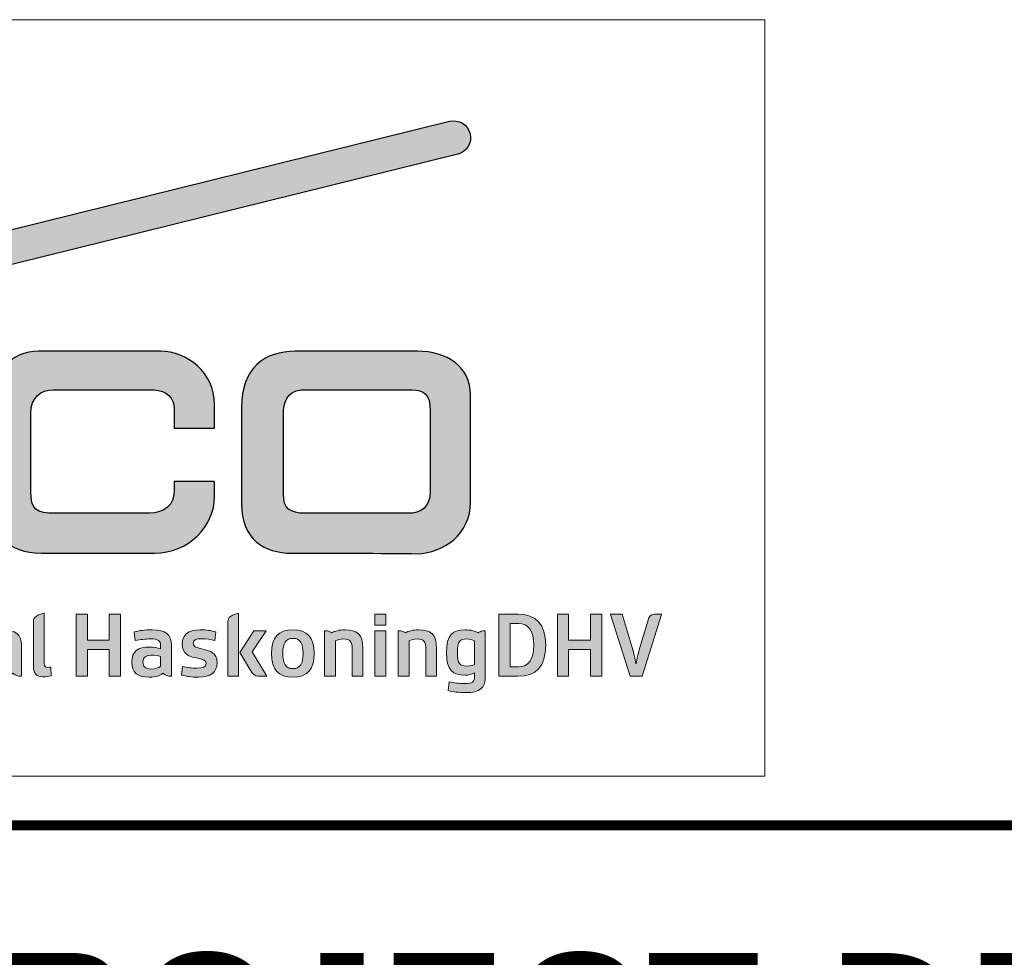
# Model space of a CAD drawing. Header units: metres. Extents: x 0 to 4289, y -45 to 594.
# Tile 8 of 11: x 736 to 761, y 86 to 110. Entities that reach past the tile are written whole.
import ezdxf
from ezdxf.enums import TextEntityAlignment as Align

# ---------------------------------------------------------------- set-up
doc = ezdxf.new("R2010")
doc.units = ezdxf.units.M
for name, color, linetype, true_color in [('AA03300_stamp_h1_NACO', 7, 'Continuous', 0x00486b), ('AA03300_stamp_h2_NACO', 7, 'Continuous', 0x0086a8), ('AA03300_stamp_h3_NACO', 7, 'Continuous', 0xced933)]:
    doc.layers.add(name, color=color, linetype=linetype, true_color=true_color)
doc.layers.add('AH00300_stamp_h_NACO_outline', color=7, linetype='Continuous', true_color=0x00486b, plot=False)
doc.layers.add('C-ANNO-GENF-TEXT-N_35', color=3, linetype='Continuous', lineweight=30)
doc.layers.add('G-ANNO-TTLB', color=1, linetype='Continuous')
doc.styles.get("Standard").update_dxf_attribs({"font": 'arial.ttf'})

# ---------------------------------------------------------------- blocks, each defined once
blk = doc.blocks.new('NACO-RHDHV_logo')
at = {"layer": 'AA03300_stamp_h1_NACO'}
h = blk.add_hatch(color=256, dxfattribs=at)
h.dxf.hatch_style = 2
edge = h.paths.add_edge_path()
edge.add_spline(control_points=[(30.819, 13.175), (30.819, 13.799), (31.196, 14.038), (31.631, 14.038)], knot_values=[6, 6, 6, 6, 7, 7, 7, 7], degree=3, periodic=0)
edge.add_spline(control_points=[(31.631, 14.038), (31.631, 14.038), (35.308, 14.038), (35.308, 14.038), (35.736, 14.042), (36.034, 13.726), (36.034, 13.362)], knot_values=[4, 4, 4, 4, 5, 5, 5, 6, 6, 6, 6], degree=3, periodic=0)
edge.add_spline(control_points=[(36.034, 13.362), (36.034, 12.973), (36.022, 13.045), (36.034, 12.649)], knot_values=[3, 3, 3, 3, 4, 4, 4, 4], degree=3, periodic=0)
edge.add_spline(control_points=[(36.034, 12.649), (36.034, 12.649), (37.498, 12.649), (37.498, 12.649), (37.498, 12.649), (37.498, 12.868), (37.498, 13.086)], knot_values=[1.5, 1.5, 1.5, 1.5, 2.5, 2.5, 2.5, 3, 3, 3, 3], degree=3, periodic=0)
edge.add_spline(control_points=[(37.498, 13.086), (37.498, 13.304), (37.498, 13.522), (37.498, 13.522), (37.498, 14.67), (36.491, 15.446), (35.543, 15.446)], knot_values=[0, 0, 0, 0, 0.5, 0.5, 0.5, 1.5, 1.5, 1.5, 1.5], degree=3, periodic=0)
edge.add_spline(control_points=[(35.543, 15.446), (35.543, 15.446), (34.436, 15.446), (33.33, 15.446)], knot_values=[20.5, 20.5, 20.5, 20.5, 21, 21, 21, 21], degree=3, periodic=0)
edge.add_spline(control_points=[(33.33, 15.446), (32.223, 15.446), (31.116, 15.446), (31.116, 15.446), (30.1, 15.446), (29.295, 14.641), (29.295, 13.428)], knot_values=[19, 19, 19, 19, 19.5, 19.5, 19.5, 20.5, 20.5, 20.5, 20.5], degree=3, periodic=0)
edge.add_spline(control_points=[(29.295, 13.428), (29.288, 12.544), (29.294, 10.726), (29.295, 9.969)], knot_values=[18, 18, 18, 18, 19, 19, 19, 19], degree=3, periodic=0)
edge.add_spline(control_points=[(29.295, 9.969), (29.274, 8.853), (30.006, 8.106), (31.203, 8.106)], knot_values=[17, 17, 17, 17, 18, 18, 18, 18], degree=3, periodic=0)
edge.add_spline(control_points=[(31.203, 8.106), (31.203, 8.106), (35.315, 8.106), (35.315, 8.106), (36.548, 8.106), (37.498, 9.077), (37.498, 10.171)], knot_values=[15, 15, 15, 15, 16, 16, 16, 17, 17, 17, 17], degree=3, periodic=0)
edge.add_spline(control_points=[(37.498, 10.171), (37.498, 10.171), (37.498, 10.708), (37.498, 10.708), (37.498, 10.708), (37.132, 10.708), (36.766, 10.708)], knot_values=[13.5, 13.5, 13.5, 13.5, 14.5, 14.5, 14.5, 15, 15, 15, 15], degree=3, periodic=0)
edge.add_spline(control_points=[(36.766, 10.708), (36.4, 10.708), (36.034, 10.708), (36.034, 10.708)], knot_values=[13, 13, 13, 13, 13.5, 13.5, 13.5, 13.5], degree=3, periodic=0)
edge.add_spline(control_points=[(36.034, 10.708), (36.034, 10.708), (36.034, 10.411), (36.034, 10.411)], knot_values=[12.00001, 12.00001, 12.00001, 12.00001, 12.99999, 12.99999, 12.99999, 12.99999], degree=3, periodic=0)
edge.add_spline(control_points=[(36.034, 10.411), (36.034, 9.832), (35.673, 9.58), (35.134, 9.555)], knot_values=[11, 11, 11, 11, 12, 12, 12, 12], degree=3, periodic=0)
edge.add_spline(control_points=[(35.134, 9.555), (35.134, 9.555), (31.703, 9.555), (31.703, 9.555), (31.022, 9.555), (30.819, 9.7), (30.819, 10.353)], knot_values=[9, 9, 9, 9, 10, 10, 10, 11, 11, 11, 11], degree=3, periodic=0)
edge.add_spline(control_points=[(30.819, 10.353), (30.819, 10.353), (30.819, 11.608), (30.819, 11.608), (30.827, 12.139), (30.819, 12.457), (30.819, 13.175)], knot_values=[7, 7, 7, 7, 8, 8, 8, 9, 9, 9, 9], degree=3, periodic=0)
h = blk.add_hatch(color=256, dxfattribs=at)
h.dxf.hatch_style = 1
edge = h.paths.add_edge_path()
edge.add_spline(control_points=[(38.477, 13.385), (38.477, 13.385), (38.477, 9.896), (38.477, 9.896), (38.477, 8.62), (39.289, 8.106), (40.308, 8.106)], knot_values=[4, 4, 4, 4, 5, 5, 5, 6, 6, 6, 6], degree=3, periodic=0)
edge.add_spline(control_points=[(40.308, 8.106), (41.303, 8.106), (43.866, 8.106), (44.864, 8.086)], knot_values=[3, 3, 3, 3, 4, 4, 4, 4], degree=3, periodic=0)
edge.add_spline(control_points=[(44.864, 8.086), (45.818, 8.106), (46.803, 8.794), (46.803, 9.963)], knot_values=[2, 2, 2, 2, 3, 3, 3, 3], degree=3, periodic=0)
edge.add_spline(control_points=[(46.803, 9.963), (46.803, 9.963), (46.803, 13.851), (46.803, 13.851), (46.803, 14.887), (45.945, 15.446), (44.862, 15.446)], knot_values=[0, 0, 0, 0, 1, 1, 1, 2, 2, 2, 2], degree=3, periodic=0)
edge.add_spline(control_points=[(44.862, 15.446), (44.862, 15.446), (43.755, 15.446), (42.648, 15.446)], knot_values=[7.5, 7.5, 7.5, 7.5, 8, 8, 8, 8], degree=3, periodic=0)
edge.add_spline(control_points=[(42.648, 15.446), (41.541, 15.446), (40.434, 15.446), (40.434, 15.446), (39.325, 15.446), (38.477, 14.851), (38.477, 13.385)], knot_values=[6, 6, 6, 6, 6.5, 6.5, 6.5, 7.5, 7.5, 7.5, 7.5], degree=3, periodic=0)
edge = h.paths.add_edge_path(flags=16)
edge.add_spline(control_points=[(40, 10.245), (40, 10.245), (40, 13.194), (40, 13.194), (40, 13.513), (40.127, 14.031), (40.646, 14.038)], knot_values=[0, 0, 0, 0, 1, 1, 1, 2, 2, 2, 2], degree=3, periodic=0)
edge.add_spline(control_points=[(40.646, 14.038), (40.646, 14.038), (41.652, 14.038), (42.657, 14.038)], knot_values=[7.5, 7.5, 7.5, 7.5, 8, 8, 8, 8], degree=3, periodic=0)
edge.add_spline(control_points=[(42.657, 14.038), (43.663, 14.038), (44.668, 14.038), (44.668, 14.038), (45.103, 14.038), (45.338, 13.881), (45.338, 13.281)], knot_values=[6, 6, 6, 6, 6.5, 6.5, 6.5, 7.5, 7.5, 7.5, 7.5], degree=3, periodic=0)
edge.add_spline(control_points=[(45.338, 13.281), (45.338, 13.281), (45.338, 10.353), (45.338, 10.353), (45.331, 9.775), (45.017, 9.555), (44.514, 9.555)], knot_values=[4, 4, 4, 4, 5, 5, 5, 6, 6, 6, 6], degree=3, periodic=0)
edge.add_spline(control_points=[(44.514, 9.555), (44.514, 9.555), (40.798, 9.555), (40.798, 9.555), (40.239, 9.555), (40, 9.742), (40, 10.245)], knot_values=[2, 2, 2, 2, 3, 3, 3, 4, 4, 4, 4], degree=3, periodic=0)
h = blk.add_hatch(color=256, dxfattribs=at)
h.dxf.hatch_style = 2
edge = h.paths.add_edge_path()
edge.add_spline(control_points=[(30.915, 3.992), (30.915, 3.992), (30.915, 5.567), (30.915, 5.567), (30.915, 5.724), (30.915, 5.827), (31.305, 5.922), (31.305, 5.922), (31.305, 4.095), (31.305, 4.095), (31.305, 3.985), (31.355, 3.956), (31.43, 3.956), (31.474, 3.956), (31.507, 3.959), (31.544, 3.961), (31.544, 3.961), (31.556, 3.645), (31.556, 3.645), (31.476, 3.624), (31.368, 3.613), (31.253, 3.613), (31.042, 3.613), (30.915, 3.723), (30.915, 3.992)], knot_values=[0, 0, 0, 0, 1, 1, 1, 2, 2, 2, 3, 3, 3, 4, 4, 4, 5, 5, 5, 6, 6, 6, 7, 7, 7, 8, 8, 8, 8], degree=3, periodic=0)
h = blk.add_hatch(color=256, dxfattribs=at)
h.dxf.hatch_style = 2
h.paths.add_polyline_path([(33.671, 4.605), (32.879, 4.605), (32.879, 3.631), (32.469, 3.631), (32.469, 5.889), (32.879, 5.889), (32.879, 4.945), (33.671, 4.945), (33.671, 5.889), (34.082, 5.889), (34.082, 3.631), (33.671, 3.631)])
h = blk.add_hatch(color=256, dxfattribs=at)
h.dxf.hatch_style = 2
edge = h.paths.add_edge_path()
edge.add_spline(control_points=[(37.983, 5.567), (37.983, 5.724), (37.983, 5.827), (38.374, 5.923), (38.374, 5.923), (38.374, 3.631), (38.374, 3.631), (38.374, 3.631), (37.983, 3.631), (37.983, 3.631), (37.983, 3.631), (37.983, 5.567), (37.983, 5.567)], knot_values=[0, 0, 0, 0, 1, 1, 1, 2, 2, 2, 3, 3, 3, 4, 4, 4, 4], degree=3, periodic=0)
edge = h.paths.add_edge_path()
edge.add_spline(control_points=[(38.93, 5.286), (38.93, 5.286), (39.38, 5.286), (39.38, 5.286), (39.38, 5.286), (39.38, 5.277), (39.38, 5.277), (39.38, 5.277), (38.863, 4.515), (38.863, 4.515), (38.863, 4.515), (39.394, 3.641), (39.394, 3.641), (39.394, 3.641), (39.394, 3.631), (39.394, 3.631), (39.394, 3.631), (39.148, 3.631), (39.148, 3.631), (39.049, 3.631), (38.94, 3.631), (38.854, 3.773), (38.854, 3.773), (38.416, 4.492), (38.416, 4.492), (38.416, 4.492), (38.93, 5.286), (38.93, 5.286)], knot_values=[0, 0, 0, 0, 1, 1, 1, 2, 2, 2, 3, 3, 3, 4, 4, 4, 5, 5, 5, 6, 6, 6, 7, 7, 7, 8, 8, 8, 9, 9, 9, 9], degree=3, periodic=0)
h = blk.add_hatch(color=256, dxfattribs=at)
h.dxf.hatch_style = 2
h.paths.add_polyline_path([(43.328, 5.889), (43.719, 5.889), (43.719, 5.492), (43.328, 5.492)])
h.paths.add_polyline_path([(43.328, 5.286), (43.719, 5.286), (43.719, 3.631), (43.328, 3.631)])
h = blk.add_hatch(color=256, dxfattribs=at)
h.dxf.hatch_style = 2
edge = h.paths.add_edge_path()
edge.add_spline(control_points=[(47.835, 5.889), (47.835, 5.889), (48.517, 5.889), (48.517, 5.889), (49.189, 5.889), (49.534, 5.535), (49.534, 4.76), (49.534, 3.989), (49.189, 3.631), (48.517, 3.631), (48.517, 3.631), (47.835, 3.631), (47.835, 3.631), (47.835, 3.631), (47.835, 5.889), (47.835, 5.889)], knot_values=[0, 0, 0, 0, 1, 1, 1, 2, 2, 2, 3, 3, 3, 4, 4, 4, 5, 5, 5, 5], degree=3, periodic=0)
edge = h.paths.add_edge_path()
edge.add_spline(control_points=[(48.541, 5.548), (48.541, 5.548), (48.246, 5.548), (48.246, 5.548), (48.246, 5.548), (48.246, 3.972), (48.246, 3.972), (48.246, 3.972), (48.541, 3.972), (48.541, 3.972), (48.904, 3.972), (49.102, 4.22), (49.102, 4.76), (49.102, 5.302), (48.904, 5.548), (48.541, 5.548)], knot_values=[0, 0, 0, 0, 1, 1, 1, 2, 2, 2, 3, 3, 3, 4, 4, 4, 5, 5, 5, 5], degree=3, periodic=0)
h = blk.add_hatch(color=256, dxfattribs=at)
h.dxf.hatch_style = 2
h.paths.add_polyline_path([(51.16, 4.605), (50.368, 4.605), (50.368, 3.631), (49.958, 3.631), (49.958, 5.889), (50.368, 5.889), (50.368, 4.945), (51.16, 4.945), (51.16, 5.889), (51.57, 5.889), (51.57, 3.631), (51.16, 3.631)])
h = blk.add_hatch(color=256, dxfattribs=at)
h.dxf.hatch_style = 2
edge = h.paths.add_edge_path()
edge.add_spline(control_points=[(51.892, 5.879), (51.892, 5.879), (51.892, 5.889), (51.892, 5.889), (51.892, 5.889), (52.319, 5.889), (52.319, 5.889), (52.319, 5.889), (52.677, 4.671), (52.677, 4.671), (52.74, 4.462), (52.786, 4.243), (52.815, 4.092), (52.815, 4.092), (52.822, 4.092), (52.822, 4.092), (52.848, 4.243), (52.894, 4.462), (52.958, 4.671), (52.958, 4.671), (53.284, 5.757), (53.284, 5.757), (53.319, 5.876), (53.441, 5.889), (53.601, 5.889), (53.601, 5.889), (53.742, 5.889), (53.742, 5.889), (53.742, 5.889), (53.742, 5.879), (53.742, 5.879), (53.742, 5.879), (53.035, 3.631), (53.035, 3.631), (53.035, 3.631), (52.601, 3.631), (52.601, 3.631), (52.601, 3.631), (51.892, 5.879), (51.892, 5.879)], knot_values=[0, 0, 0, 0, 1, 1, 1, 2, 2, 2, 3, 3, 3, 4, 4, 4, 5, 5, 5, 6, 6, 6, 7, 7, 7, 8, 8, 8, 9, 9, 9, 10, 10, 10, 11, 11, 11, 12, 12, 12, 13, 13, 13, 13], degree=3, periodic=0)
h = blk.add_hatch(color=256, dxfattribs=at)
h.dxf.hatch_style = 2
edge = h.paths.add_edge_path()
edge.add_spline(control_points=[(30.477, 4.756), (30.477, 4.756), (30.477, 3.631), (30.477, 3.631), (30.477, 3.631), (30.383, 3.631), (30.383, 3.631), (30.285, 3.664), (30.208, 3.707), (30.166, 3.745), (30.066, 3.657), (29.924, 3.598), (29.672, 3.598), (29.255, 3.598), (29.035, 3.754), (29.035, 4.148), (29.035, 4.539), (29.255, 4.694), (29.685, 4.694), (29.844, 4.694), (29.977, 4.667), (30.086, 4.634), (30.086, 4.634), (30.086, 4.724), (30.086, 4.724), (30.086, 4.935), (30.003, 4.989), (29.712, 4.989), (29.52, 4.989), (29.358, 4.965), (29.164, 4.929), (29.164, 4.929), (29.127, 5.247), (29.127, 5.247), (29.328, 5.29), (29.49, 5.32), (29.781, 5.32), (30.261, 5.32), (30.477, 5.161), (30.477, 4.756)], knot_values=[0, 0, 0, 0, 1, 1, 1, 2, 2, 2, 3, 3, 3, 4, 4, 4, 5, 5, 5, 6, 6, 6, 7, 7, 7, 8, 8, 8, 9, 9, 9, 10, 10, 10, 11, 11, 11, 12, 12, 12, 13, 13, 13, 13], degree=3, periodic=0)
edge = h.paths.add_edge_path()
edge.add_spline(control_points=[(30.086, 3.982), (30.086, 3.982), (30.086, 4.352), (30.086, 4.352), (29.99, 4.379), (29.884, 4.396), (29.734, 4.396), (29.513, 4.396), (29.444, 4.293), (29.444, 4.148), (29.444, 3.998), (29.513, 3.895), (29.734, 3.895), (29.897, 3.895), (30.003, 3.939), (30.086, 3.982)], knot_values=[0, 0, 0, 0, 1, 1, 1, 2, 2, 2, 3, 3, 3, 4, 4, 4, 5, 5, 5, 5], degree=3, periodic=0)
h = blk.add_hatch(color=256, dxfattribs=at)
h.dxf.hatch_style = 2
edge = h.paths.add_edge_path()
edge.add_spline(control_points=[(35.93, 4.757), (35.93, 4.757), (35.93, 3.631), (35.93, 3.631), (35.93, 3.631), (35.836, 3.631), (35.836, 3.631), (35.737, 3.664), (35.661, 3.707), (35.618, 3.743), (35.519, 3.657), (35.376, 3.598), (35.125, 3.598), (34.708, 3.598), (34.492, 3.754), (34.492, 4.148), (34.492, 4.539), (34.708, 4.694), (35.137, 4.694), (35.297, 4.694), (35.43, 4.667), (35.538, 4.634), (35.538, 4.634), (35.538, 4.724), (35.538, 4.724), (35.538, 4.935), (35.457, 4.989), (35.165, 4.989), (34.973, 4.989), (34.811, 4.965), (34.618, 4.929), (34.618, 4.929), (34.582, 5.247), (34.582, 5.247), (34.78, 5.29), (34.943, 5.32), (35.235, 5.32), (35.714, 5.32), (35.93, 5.161), (35.93, 4.757)], knot_values=[0, 0, 0, 0, 1, 1, 1, 2, 2, 2, 3, 3, 3, 4, 4, 4, 5, 5, 5, 6, 6, 6, 7, 7, 7, 8, 8, 8, 9, 9, 9, 10, 10, 10, 11, 11, 11, 12, 12, 12, 13, 13, 13, 13], degree=3, periodic=0)
edge = h.paths.add_edge_path()
edge.add_spline(control_points=[(35.538, 3.981), (35.538, 3.981), (35.538, 4.354), (35.538, 4.354), (35.443, 4.379), (35.337, 4.396), (35.188, 4.396), (34.966, 4.396), (34.896, 4.293), (34.896, 4.148), (34.896, 3.998), (34.966, 3.895), (35.188, 3.895), (35.35, 3.895), (35.457, 3.939), (35.538, 3.981)], knot_values=[0, 0, 0, 0, 1, 1, 1, 2, 2, 2, 3, 3, 3, 4, 4, 4, 5, 5, 5, 5], degree=3, periodic=0)
h = blk.add_hatch(color=256, dxfattribs=at)
h.dxf.hatch_style = 2
edge = h.paths.add_edge_path()
edge.add_spline(control_points=[(36.301, 3.671), (36.301, 3.671), (36.337, 3.981), (36.337, 3.981), (36.529, 3.946), (36.658, 3.923), (36.85, 3.923), (37.076, 3.923), (37.194, 3.969), (37.194, 4.095), (37.194, 4.238), (36.973, 4.266), (36.771, 4.313), (36.575, 4.358), (36.327, 4.423), (36.327, 4.811), (36.327, 5.138), (36.525, 5.32), (36.967, 5.32), (37.218, 5.32), (37.37, 5.29), (37.539, 5.247), (37.539, 5.247), (37.503, 4.935), (37.503, 4.935), (37.337, 4.972), (37.218, 4.996), (37.036, 4.996), (36.81, 4.996), (36.724, 4.948), (36.724, 4.829), (36.724, 4.68), (36.915, 4.658), (37.116, 4.605), (37.311, 4.551), (37.593, 4.496), (37.593, 4.122), (37.593, 3.781), (37.361, 3.598), (36.919, 3.598), (36.641, 3.598), (36.487, 3.627), (36.301, 3.671)], knot_values=[0, 0, 0, 0, 1, 1, 1, 2, 2, 2, 3, 3, 3, 4, 4, 4, 5, 5, 5, 6, 6, 6, 7, 7, 7, 8, 8, 8, 9, 9, 9, 10, 10, 10, 11, 11, 11, 12, 12, 12, 13, 13, 13, 14, 14, 14, 14], degree=3, periodic=0)
h = blk.add_hatch(color=256, dxfattribs=at)
h.dxf.hatch_style = 2
edge = h.paths.add_edge_path()
edge.add_spline(control_points=[(40.348, 5.32), (40.86, 5.32), (41.123, 5.048), (41.123, 4.459), (41.123, 3.869), (40.86, 3.598), (40.348, 3.598), (39.834, 3.598), (39.573, 3.869), (39.573, 4.459), (39.573, 5.048), (39.834, 5.32), (40.348, 5.32)], knot_values=[0, 0, 0, 0, 1, 1, 1, 2, 2, 2, 3, 3, 3, 4, 4, 4, 4], degree=3, periodic=0)
edge = h.paths.add_edge_path()
edge.add_spline(control_points=[(40.348, 3.909), (40.603, 3.909), (40.718, 4.082), (40.718, 4.459), (40.718, 4.837), (40.603, 5.008), (40.348, 5.008), (40.09, 5.008), (39.977, 4.837), (39.977, 4.459), (39.977, 4.082), (40.09, 3.909), (40.348, 3.909)], knot_values=[0, 0, 0, 0, 1, 1, 1, 2, 2, 2, 3, 3, 3, 4, 4, 4, 4], degree=3, periodic=0)
h = blk.add_hatch(color=256, dxfattribs=at)
h.dxf.hatch_style = 2
edge = h.paths.add_edge_path()
edge.add_spline(control_points=[(41.5, 5.286), (41.5, 5.286), (41.593, 5.286), (41.593, 5.286), (41.669, 5.261), (41.718, 5.238), (41.765, 5.208), (41.868, 5.273), (42.021, 5.32), (42.234, 5.32), (42.675, 5.32), (42.891, 5.161), (42.891, 4.651), (42.891, 4.651), (42.891, 3.631), (42.891, 3.631), (42.891, 3.631), (42.501, 3.631), (42.501, 3.631), (42.501, 3.631), (42.501, 4.592), (42.501, 4.592), (42.501, 4.902), (42.418, 4.989), (42.195, 4.989), (42.06, 4.989), (41.967, 4.958), (41.89, 4.923), (41.89, 4.923), (41.89, 3.631), (41.89, 3.631), (41.89, 3.631), (41.5, 3.631), (41.5, 3.631), (41.5, 3.631), (41.5, 5.286), (41.5, 5.286)], knot_values=[0, 0, 0, 0, 1, 1, 1, 2, 2, 2, 3, 3, 3, 4, 4, 4, 5, 5, 5, 6, 6, 6, 7, 7, 7, 8, 8, 8, 9, 9, 9, 10, 10, 10, 11, 11, 11, 12, 12, 12, 12], degree=3, periodic=0)
h = blk.add_hatch(color=256, dxfattribs=at)
h.dxf.hatch_style = 2
edge = h.paths.add_edge_path()
edge.add_spline(control_points=[(44.176, 5.286), (44.176, 5.286), (44.269, 5.286), (44.269, 5.286), (44.345, 5.261), (44.394, 5.238), (44.44, 5.208), (44.544, 5.273), (44.696, 5.32), (44.911, 5.32), (45.351, 5.32), (45.567, 5.161), (45.567, 4.651), (45.567, 4.651), (45.567, 3.631), (45.567, 3.631), (45.567, 3.631), (45.176, 3.631), (45.176, 3.631), (45.176, 3.631), (45.176, 4.592), (45.176, 4.592), (45.176, 4.902), (45.093, 4.989), (44.871, 4.989), (44.735, 4.989), (44.643, 4.958), (44.566, 4.923), (44.566, 4.923), (44.566, 3.631), (44.566, 3.631), (44.566, 3.631), (44.176, 3.631), (44.176, 3.631), (44.176, 3.631), (44.176, 5.286), (44.176, 5.286)], knot_values=[0, 0, 0, 0, 1, 1, 1, 2, 2, 2, 3, 3, 3, 4, 4, 4, 5, 5, 5, 6, 6, 6, 7, 7, 7, 8, 8, 8, 9, 9, 9, 10, 10, 10, 11, 11, 11, 12, 12, 12, 12], degree=3, periodic=0)
h = blk.add_hatch(color=256, dxfattribs=at)
h.dxf.hatch_style = 2
edge = h.paths.add_edge_path()
edge.add_spline(control_points=[(45.925, 4.492), (45.925, 5.147), (46.163, 5.32), (46.603, 5.32), (46.819, 5.32), (46.971, 5.273), (47.074, 5.208), (47.12, 5.238), (47.17, 5.261), (47.245, 5.286), (47.245, 5.286), (47.339, 5.286), (47.339, 5.286), (47.339, 5.286), (47.339, 3.601), (47.339, 3.601), (47.339, 3.197), (47.123, 3.039), (46.643, 3.039), (46.351, 3.039), (46.189, 3.068), (45.991, 3.111), (45.991, 3.111), (46.028, 3.428), (46.028, 3.428), (46.22, 3.393), (46.382, 3.37), (46.573, 3.37), (46.865, 3.37), (46.947, 3.423), (46.947, 3.633), (46.947, 3.633), (46.947, 3.757), (46.947, 3.757), (46.858, 3.697), (46.742, 3.671), (46.603, 3.671), (46.163, 3.671), (45.925, 3.843), (45.925, 4.492)], knot_values=[0, 0, 0, 0, 1, 1, 1, 2, 2, 2, 3, 3, 3, 4, 4, 4, 5, 5, 5, 6, 6, 6, 7, 7, 7, 8, 8, 8, 9, 9, 9, 10, 10, 10, 11, 11, 11, 12, 12, 12, 13, 13, 13, 13], degree=3, periodic=0)
edge = h.paths.add_edge_path()
edge.add_spline(control_points=[(46.947, 4.064), (46.947, 4.064), (46.947, 4.923), (46.947, 4.923), (46.872, 4.958), (46.775, 4.989), (46.643, 4.989), (46.421, 4.989), (46.328, 4.902), (46.328, 4.492), (46.328, 4.089), (46.421, 4.001), (46.643, 4.001), (46.775, 4.001), (46.872, 4.032), (46.947, 4.064)], knot_values=[0, 0, 0, 0, 1, 1, 1, 2, 2, 2, 3, 3, 3, 4, 4, 4, 5, 5, 5, 5], degree=3, periodic=0)
at = {"layer": 'AA03300_stamp_h2_NACO'}
h = blk.add_hatch(color=136, dxfattribs=at)
h.dxf.hatch_style = 1
h.set_gradient(color1=(0, 134, 168), color2=(206, 217, 51), centered=1, tint=1)
h.paths.add_polyline_path([(37.664, 20.469), (37.369, 21.663), (28.698, 19.521), (20.004, 19.521), (20.004, 18.291), (28.698, 18.291, 0.060608), (28.993, 18.327)])
at = {"layer": 'AA03300_stamp_h3_NACO'}
h = blk.add_hatch(color=256, dxfattribs=at)
h.dxf.hatch_style = 1
h.paths.add_polyline_path([(46.336, 22.61, 1), (46.041, 23.805), (37.369, 21.663), (37.664, 20.469)])
at = {"layer": 'AH00300_stamp_h_NACO_outline', "lineweight": 0}
blk.add_lwpolyline([(0, 0), (57.5, 0), (57.5, 27.5), (0, 27.5)], close=True, dxfattribs=at)
at = {"layer": 'AH00300_stamp_h_NACO_outline'}
blk.add_lwpolyline([(11.311, 18.291, -1), (11.311, 19.521), (28.698, 19.521), (46.041, 23.805, -1), (46.336, 22.61), (28.993, 18.327, -0.060608), (28.698, 18.291)], format="xyb", close=True, dxfattribs=at)
at = {"layer": 'AH00300_stamp_h_NACO_outline', "lineweight": 0}
for points in [[(33.671, 4.605), (32.879, 4.605), (32.879, 3.631), (32.469, 3.631), (32.469, 5.889), (32.879, 5.889), (32.879, 4.945), (33.671, 4.945), (33.671, 5.889), (34.082, 5.889), (34.082, 3.631), (33.671, 3.631), (33.671, 4.605)], [(43.328, 5.889), (43.719, 5.889), (43.719, 5.492), (43.328, 5.492), (43.328, 5.889)], [(51.16, 4.605), (50.368, 4.605), (50.368, 3.631), (49.958, 3.631), (49.958, 5.889), (50.368, 5.889), (50.368, 4.945), (51.16, 4.945), (51.16, 5.889), (51.57, 5.889), (51.57, 3.631), (51.16, 3.631), (51.16, 4.605)], [(43.328, 5.286), (43.719, 5.286), (43.719, 3.631), (43.328, 3.631), (43.328, 5.286)]]:
    blk.add_lwpolyline(points, dxfattribs=at)
at = {"layer": 'AH00300_stamp_h_NACO_outline'}
for points, knots in [([(35.543, 15.446), (36.491, 15.446), (37.498, 14.67), (37.498, 13.522), (37.498, 13.522), (37.498, 12.649), (37.498, 12.649), (37.498, 12.649), (36.034, 12.649), (36.034, 12.649), (36.022, 13.045), (36.034, 12.973), (36.034, 13.362), (36.034, 13.726), (35.736, 14.042), (35.308, 14.038), (35.308, 14.038), (31.631, 14.038), (31.631, 14.038), (31.196, 14.038), (30.819, 13.799), (30.819, 13.175), (30.819, 12.457), (30.827, 12.139), (30.819, 11.608), (30.819, 11.608), (30.819, 10.353), (30.819, 10.353), (30.819, 9.7), (31.022, 9.555), (31.703, 9.555), (31.703, 9.555), (35.134, 9.555), (35.134, 9.555), (35.673, 9.58), (36.034, 9.832), (36.034, 10.411), (36.034, 10.411), (36.034, 10.708), (36.034, 10.708), (36.034, 10.708), (37.498, 10.708), (37.498, 10.708), (37.498, 10.708), (37.498, 10.171), (37.498, 10.171), (37.498, 9.077), (36.548, 8.106), (35.315, 8.106), (35.315, 8.106), (31.203, 8.106), (31.203, 8.106), (30.006, 8.106), (29.274, 8.853), (29.295, 9.969), (29.294, 10.726), (29.288, 12.544), (29.295, 13.428), (29.295, 14.641), (30.1, 15.446), (31.116, 15.446), (31.116, 15.446), (35.543, 15.446), (35.543, 15.446)], [0, 0, 0, 0, 1, 1, 1, 2, 2, 2, 3, 3, 3, 4, 4, 4, 5, 5, 5, 6, 6, 6, 7, 7, 7, 8, 8, 8, 9, 9, 9, 10, 10, 10, 11, 11, 11, 12, 12, 12, 13, 13, 13, 14, 14, 14, 15, 15, 15, 16, 16, 16, 17, 17, 17, 18, 18, 18, 19, 19, 19, 20, 20, 20, 21, 21, 21, 21]), ([(44.862, 15.446), (45.945, 15.446), (46.803, 14.887), (46.803, 13.851), (46.803, 13.851), (46.803, 9.963), (46.803, 9.963), (46.803, 8.794), (45.818, 8.106), (44.864, 8.086), (43.866, 8.106), (41.303, 8.106), (40.308, 8.106), (39.289, 8.106), (38.477, 8.62), (38.477, 9.896), (38.477, 9.896), (38.477, 13.385), (38.477, 13.385), (38.477, 14.851), (39.325, 15.446), (40.434, 15.446), (40.434, 15.446), (44.862, 15.446), (44.862, 15.446)], [0, 0, 0, 0, 1, 1, 1, 2, 2, 2, 3, 3, 3, 4, 4, 4, 5, 5, 5, 6, 6, 6, 7, 7, 7, 8, 8, 8, 8]), ([(40.646, 14.038), (40.127, 14.031), (40, 13.513), (40, 13.194), (40, 13.194), (40, 10.245), (40, 10.245), (40, 9.742), (40.239, 9.555), (40.798, 9.555), (40.798, 9.555), (44.514, 9.555), (44.514, 9.555), (45.017, 9.555), (45.331, 9.775), (45.338, 10.353), (45.338, 10.353), (45.338, 13.281), (45.338, 13.281), (45.338, 13.881), (45.103, 14.038), (44.668, 14.038), (44.668, 14.038), (40.646, 14.038), (40.646, 14.038)], [0, 0, 0, 0, 1, 1, 1, 2, 2, 2, 3, 3, 3, 4, 4, 4, 5, 5, 5, 6, 6, 6, 7, 7, 7, 8, 8, 8, 8])]:
    blk.add_open_spline(points, degree=3, knots=knots, dxfattribs=at)
at = {"layer": 'AH00300_stamp_h_NACO_outline', "lineweight": 0}
for points, knots in [([(30.915, 3.992), (30.915, 3.992), (30.915, 5.567), (30.915, 5.567), (30.915, 5.724), (30.915, 5.827), (31.305, 5.922), (31.305, 5.922), (31.305, 4.095), (31.305, 4.095), (31.305, 3.985), (31.355, 3.956), (31.43, 3.956), (31.474, 3.956), (31.507, 3.959), (31.544, 3.961), (31.544, 3.961), (31.556, 3.645), (31.556, 3.645), (31.476, 3.624), (31.368, 3.613), (31.253, 3.613), (31.042, 3.613), (30.915, 3.723), (30.915, 3.992)], [0, 0, 0, 0, 1, 1, 1, 2, 2, 2, 3, 3, 3, 4, 4, 4, 5, 5, 5, 6, 6, 6, 7, 7, 7, 8, 8, 8, 8]), ([(37.983, 5.567), (37.983, 5.724), (37.983, 5.827), (38.374, 5.923), (38.374, 5.923), (38.374, 3.631), (38.374, 3.631), (38.374, 3.631), (37.983, 3.631), (37.983, 3.631), (37.983, 3.631), (37.983, 5.567), (37.983, 5.567)], [0, 0, 0, 0, 1, 1, 1, 2, 2, 2, 3, 3, 3, 4, 4, 4, 4]), ([(47.835, 5.889), (47.835, 5.889), (48.517, 5.889), (48.517, 5.889), (49.189, 5.889), (49.534, 5.535), (49.534, 4.76), (49.534, 3.989), (49.189, 3.631), (48.517, 3.631), (48.517, 3.631), (47.835, 3.631), (47.835, 3.631), (47.835, 3.631), (47.835, 5.889), (47.835, 5.889)], [0, 0, 0, 0, 1, 1, 1, 2, 2, 2, 3, 3, 3, 4, 4, 4, 5, 5, 5, 5]), ([(51.892, 5.879), (51.892, 5.879), (51.892, 5.889), (51.892, 5.889), (51.892, 5.889), (52.319, 5.889), (52.319, 5.889), (52.319, 5.889), (52.677, 4.671), (52.677, 4.671), (52.74, 4.462), (52.786, 4.243), (52.815, 4.092), (52.815, 4.092), (52.822, 4.092), (52.822, 4.092), (52.848, 4.243), (52.894, 4.462), (52.958, 4.671), (52.958, 4.671), (53.284, 5.757), (53.284, 5.757), (53.319, 5.876), (53.441, 5.889), (53.601, 5.889), (53.601, 5.889), (53.742, 5.889), (53.742, 5.889), (53.742, 5.889), (53.742, 5.879), (53.742, 5.879), (53.742, 5.879), (53.035, 3.631), (53.035, 3.631), (53.035, 3.631), (52.601, 3.631), (52.601, 3.631), (52.601, 3.631), (51.892, 5.879), (51.892, 5.879)], [0, 0, 0, 0, 1, 1, 1, 2, 2, 2, 3, 3, 3, 4, 4, 4, 5, 5, 5, 6, 6, 6, 7, 7, 7, 8, 8, 8, 9, 9, 9, 10, 10, 10, 11, 11, 11, 12, 12, 12, 13, 13, 13, 13]), ([(48.541, 5.548), (48.541, 5.548), (48.246, 5.548), (48.246, 5.548), (48.246, 5.548), (48.246, 3.972), (48.246, 3.972), (48.246, 3.972), (48.541, 3.972), (48.541, 3.972), (48.904, 3.972), (49.102, 4.22), (49.102, 4.76), (49.102, 5.302), (48.904, 5.548), (48.541, 5.548)], [0, 0, 0, 0, 1, 1, 1, 2, 2, 2, 3, 3, 3, 4, 4, 4, 5, 5, 5, 5]), ([(30.477, 4.756), (30.477, 4.756), (30.477, 3.631), (30.477, 3.631), (30.477, 3.631), (30.383, 3.631), (30.383, 3.631), (30.285, 3.664), (30.208, 3.707), (30.166, 3.745), (30.066, 3.657), (29.924, 3.598), (29.672, 3.598), (29.255, 3.598), (29.035, 3.754), (29.035, 4.148), (29.035, 4.539), (29.255, 4.694), (29.685, 4.694), (29.844, 4.694), (29.977, 4.667), (30.086, 4.634), (30.086, 4.634), (30.086, 4.724), (30.086, 4.724), (30.086, 4.935), (30.003, 4.989), (29.712, 4.989), (29.52, 4.989), (29.358, 4.965), (29.164, 4.929), (29.164, 4.929), (29.127, 5.247), (29.127, 5.247), (29.328, 5.29), (29.49, 5.32), (29.781, 5.32), (30.261, 5.32), (30.477, 5.161), (30.477, 4.756)], [0, 0, 0, 0, 1, 1, 1, 2, 2, 2, 3, 3, 3, 4, 4, 4, 5, 5, 5, 6, 6, 6, 7, 7, 7, 8, 8, 8, 9, 9, 9, 10, 10, 10, 11, 11, 11, 12, 12, 12, 13, 13, 13, 13]), ([(35.93, 4.757), (35.93, 4.757), (35.93, 3.631), (35.93, 3.631), (35.93, 3.631), (35.836, 3.631), (35.836, 3.631), (35.737, 3.664), (35.661, 3.707), (35.618, 3.743), (35.519, 3.657), (35.376, 3.598), (35.125, 3.598), (34.708, 3.598), (34.492, 3.754), (34.492, 4.148), (34.492, 4.539), (34.708, 4.694), (35.137, 4.694), (35.297, 4.694), (35.43, 4.667), (35.538, 4.634), (35.538, 4.634), (35.538, 4.724), (35.538, 4.724), (35.538, 4.935), (35.457, 4.989), (35.165, 4.989), (34.973, 4.989), (34.811, 4.965), (34.618, 4.929), (34.618, 4.929), (34.582, 5.247), (34.582, 5.247), (34.78, 5.29), (34.943, 5.32), (35.235, 5.32), (35.714, 5.32), (35.93, 5.161), (35.93, 4.757)], [0, 0, 0, 0, 1, 1, 1, 2, 2, 2, 3, 3, 3, 4, 4, 4, 5, 5, 5, 6, 6, 6, 7, 7, 7, 8, 8, 8, 9, 9, 9, 10, 10, 10, 11, 11, 11, 12, 12, 12, 13, 13, 13, 13]), ([(36.301, 3.671), (36.301, 3.671), (36.337, 3.981), (36.337, 3.981), (36.529, 3.946), (36.658, 3.923), (36.85, 3.923), (37.076, 3.923), (37.194, 3.969), (37.194, 4.095), (37.194, 4.238), (36.973, 4.266), (36.771, 4.313), (36.575, 4.358), (36.327, 4.423), (36.327, 4.811), (36.327, 5.138), (36.525, 5.32), (36.967, 5.32), (37.218, 5.32), (37.37, 5.29), (37.539, 5.247), (37.539, 5.247), (37.503, 4.935), (37.503, 4.935), (37.337, 4.972), (37.218, 4.996), (37.036, 4.996), (36.81, 4.996), (36.724, 4.948), (36.724, 4.829), (36.724, 4.68), (36.915, 4.658), (37.116, 4.605), (37.311, 4.551), (37.593, 4.496), (37.593, 4.122), (37.593, 3.781), (37.361, 3.598), (36.919, 3.598), (36.641, 3.598), (36.487, 3.627), (36.301, 3.671)], [0, 0, 0, 0, 1, 1, 1, 2, 2, 2, 3, 3, 3, 4, 4, 4, 5, 5, 5, 6, 6, 6, 7, 7, 7, 8, 8, 8, 9, 9, 9, 10, 10, 10, 11, 11, 11, 12, 12, 12, 13, 13, 13, 14, 14, 14, 14]), ([(38.93, 5.286), (38.93, 5.286), (39.38, 5.286), (39.38, 5.286), (39.38, 5.286), (39.38, 5.277), (39.38, 5.277), (39.38, 5.277), (38.863, 4.515), (38.863, 4.515), (38.863, 4.515), (39.394, 3.641), (39.394, 3.641), (39.394, 3.641), (39.394, 3.631), (39.394, 3.631), (39.394, 3.631), (39.148, 3.631), (39.148, 3.631), (39.049, 3.631), (38.94, 3.631), (38.854, 3.773), (38.854, 3.773), (38.416, 4.492), (38.416, 4.492), (38.416, 4.492), (38.93, 5.286), (38.93, 5.286)], [0, 0, 0, 0, 1, 1, 1, 2, 2, 2, 3, 3, 3, 4, 4, 4, 5, 5, 5, 6, 6, 6, 7, 7, 7, 8, 8, 8, 9, 9, 9, 9]), ([(40.348, 5.32), (40.86, 5.32), (41.123, 5.048), (41.123, 4.459), (41.123, 3.869), (40.86, 3.598), (40.348, 3.598), (39.834, 3.598), (39.573, 3.869), (39.573, 4.459), (39.573, 5.048), (39.834, 5.32), (40.348, 5.32)], [0, 0, 0, 0, 1, 1, 1, 2, 2, 2, 3, 3, 3, 4, 4, 4, 4]), ([(41.5, 5.286), (41.5, 5.286), (41.593, 5.286), (41.593, 5.286), (41.669, 5.261), (41.718, 5.238), (41.765, 5.208), (41.868, 5.273), (42.021, 5.32), (42.234, 5.32), (42.675, 5.32), (42.891, 5.161), (42.891, 4.651), (42.891, 4.651), (42.891, 3.631), (42.891, 3.631), (42.891, 3.631), (42.501, 3.631), (42.501, 3.631), (42.501, 3.631), (42.501, 4.592), (42.501, 4.592), (42.501, 4.902), (42.418, 4.989), (42.195, 4.989), (42.06, 4.989), (41.967, 4.958), (41.89, 4.923), (41.89, 4.923), (41.89, 3.631), (41.89, 3.631), (41.89, 3.631), (41.5, 3.631), (41.5, 3.631), (41.5, 3.631), (41.5, 5.286), (41.5, 5.286)], [0, 0, 0, 0, 1, 1, 1, 2, 2, 2, 3, 3, 3, 4, 4, 4, 5, 5, 5, 6, 6, 6, 7, 7, 7, 8, 8, 8, 9, 9, 9, 10, 10, 10, 11, 11, 11, 12, 12, 12, 12]), ([(44.176, 5.286), (44.176, 5.286), (44.269, 5.286), (44.269, 5.286), (44.345, 5.261), (44.394, 5.238), (44.44, 5.208), (44.544, 5.273), (44.696, 5.32), (44.911, 5.32), (45.351, 5.32), (45.567, 5.161), (45.567, 4.651), (45.567, 4.651), (45.567, 3.631), (45.567, 3.631), (45.567, 3.631), (45.176, 3.631), (45.176, 3.631), (45.176, 3.631), (45.176, 4.592), (45.176, 4.592), (45.176, 4.902), (45.093, 4.989), (44.871, 4.989), (44.735, 4.989), (44.643, 4.958), (44.566, 4.923), (44.566, 4.923), (44.566, 3.631), (44.566, 3.631), (44.566, 3.631), (44.176, 3.631), (44.176, 3.631), (44.176, 3.631), (44.176, 5.286), (44.176, 5.286)], [0, 0, 0, 0, 1, 1, 1, 2, 2, 2, 3, 3, 3, 4, 4, 4, 5, 5, 5, 6, 6, 6, 7, 7, 7, 8, 8, 8, 9, 9, 9, 10, 10, 10, 11, 11, 11, 12, 12, 12, 12]), ([(45.925, 4.492), (45.925, 5.147), (46.163, 5.32), (46.603, 5.32), (46.819, 5.32), (46.971, 5.273), (47.074, 5.208), (47.12, 5.238), (47.17, 5.261), (47.245, 5.286), (47.245, 5.286), (47.339, 5.286), (47.339, 5.286), (47.339, 5.286), (47.339, 3.601), (47.339, 3.601), (47.339, 3.197), (47.123, 3.039), (46.643, 3.039), (46.351, 3.039), (46.189, 3.068), (45.991, 3.111), (45.991, 3.111), (46.028, 3.428), (46.028, 3.428), (46.22, 3.393), (46.382, 3.37), (46.573, 3.37), (46.865, 3.37), (46.947, 3.423), (46.947, 3.633), (46.947, 3.633), (46.947, 3.757), (46.947, 3.757), (46.858, 3.697), (46.742, 3.671), (46.603, 3.671), (46.163, 3.671), (45.925, 3.843), (45.925, 4.492)], [0, 0, 0, 0, 1, 1, 1, 2, 2, 2, 3, 3, 3, 4, 4, 4, 5, 5, 5, 6, 6, 6, 7, 7, 7, 8, 8, 8, 9, 9, 9, 10, 10, 10, 11, 11, 11, 12, 12, 12, 13, 13, 13, 13]), ([(40.348, 3.909), (40.603, 3.909), (40.718, 4.082), (40.718, 4.459), (40.718, 4.837), (40.603, 5.008), (40.348, 5.008), (40.09, 5.008), (39.977, 4.837), (39.977, 4.459), (39.977, 4.082), (40.09, 3.909), (40.348, 3.909)], [0, 0, 0, 0, 1, 1, 1, 2, 2, 2, 3, 3, 3, 4, 4, 4, 4]), ([(46.947, 4.064), (46.947, 4.064), (46.947, 4.923), (46.947, 4.923), (46.872, 4.958), (46.775, 4.989), (46.643, 4.989), (46.421, 4.989), (46.328, 4.902), (46.328, 4.492), (46.328, 4.089), (46.421, 4.001), (46.643, 4.001), (46.775, 4.001), (46.872, 4.032), (46.947, 4.064)], [0, 0, 0, 0, 1, 1, 1, 2, 2, 2, 3, 3, 3, 4, 4, 4, 5, 5, 5, 5]), ([(35.538, 3.981), (35.538, 3.981), (35.538, 4.354), (35.538, 4.354), (35.443, 4.379), (35.337, 4.396), (35.188, 4.396), (34.966, 4.396), (34.896, 4.293), (34.896, 4.148), (34.896, 3.998), (34.966, 3.895), (35.188, 3.895), (35.35, 3.895), (35.457, 3.939), (35.538, 3.981)], [0, 0, 0, 0, 1, 1, 1, 2, 2, 2, 3, 3, 3, 4, 4, 4, 5, 5, 5, 5])]:
    blk.add_open_spline(points, degree=3, knots=knots, dxfattribs=at)

msp = doc.modelspace()

# ---------------------------------------------------------------- linework, layer by layer
at = {"layer": 'G-ANNO-TTLB', "const_width": 0.25}
msp.add_lwpolyline([(831, 68.4), (711, 68.4), (711, 89.15), (831, 89.15)], dxfattribs=at)

# ---------------------------------------------------------------- block references
at = {"xscale": 0.7000000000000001, "yscale": 0.7000000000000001, "zscale": 0.5}
msp.add_blockref('NACO-RHDHV_logo', (714.634, 90.4), dxfattribs=at)

# ---------------------------------------------------------------- texts
at = {"layer": 'C-ANNO-GENF-TEXT-N_35', "lineweight": 30, "flags": 104}
msp.add_attdef('PROJECT-DESC', text='Renovatie AGL‐installatie Bonaire International Airport', height=3.5, dxfattribs=at).set_placement((732, 85.9), align=Align.TOP_LEFT)

doc.saveas('drawing.dxf')
